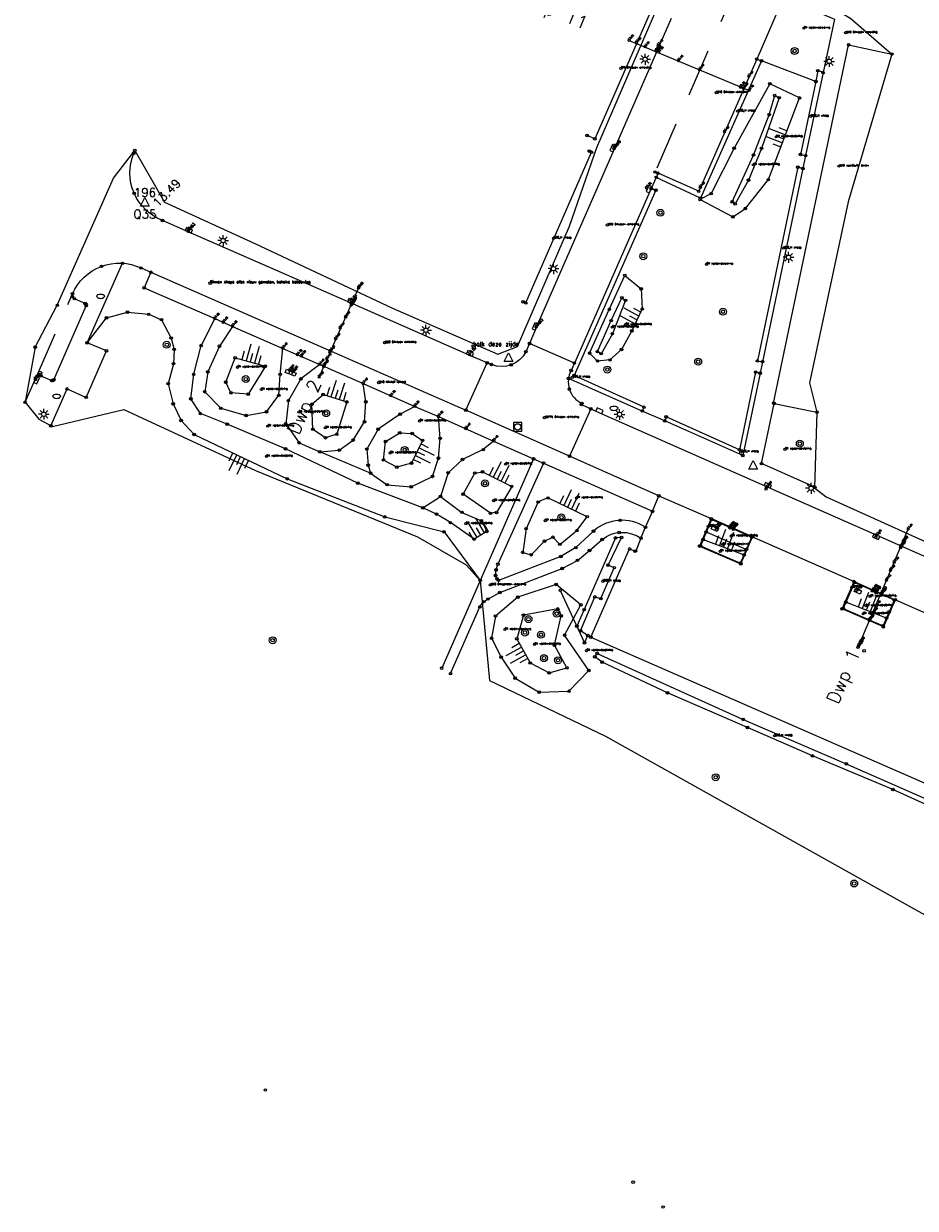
# Model space of a CAD drawing. Header units: metres. Extents: x 131067 to 131441, y 398248 to 398639.
# Tile 1 of 10: x 131067 to 131170, y 398248 to 398385. Entities that reach past the tile are written whole.
import ezdxf
from ezdxf.enums import TextEntityAlignment as Align

# ---------------------------------------------------------------- set-up
doc = ezdxf.new("R2010")
doc.units = ezdxf.units.M
doc.header["$MEASUREMENT"] = 0
doc.linetypes.add('DGN Style 2', pattern=[9.223424, 5.534055, -3.68937])
doc.linetypes.add('DGN Style 3', pattern=[12.912794, 9.223424, -3.68937])
for name, color, linetype, lineweight in [('DUMMY-LINE', 6, 'Continuous', 0), ('gg-knt-bovenkant onderkant talud', 7, 'Continuous', 0), ('gg-knt-verharding', 7, 'Continuous', 0), ('gg-knt-verharding nz', 7, 'DGN Style 2', 0), ('gg-kwrk-keermuur', 133, 'Continuous', 0), ('gg-kwrk-kunstwerk', 254, 'Continuous', 0), ('gt-grn-groengrens', 62, 'Continuous', 0), ('gt-symb-boom', 3, 'Continuous', 0), ('gt-symb-brandkraan', 4, 'Continuous', 0), ('gt-symb-kolk', 7, 'Continuous', 0), ('gt-symb-kolk center center', 7, 'Continuous', 0), ('gt-symb-lichtmast', 7, 'Continuous', 0), ('gt-symb-rioolschacht', 7, 'Continuous', 0), ('GT-SYMB-TALUD', 7, 'Continuous', 0), ('gt-symb-talud symbool', 7, 'Continuous', 0), ('gt-symb-waterafsluiter', 4, 'Continuous', 0), ('lm-lijn-dwarsprofiel', 40, 'DGN Style 3', 0), ('lm-text-dwarsprofiel Tilburg', 40, 'DGN Style 3', 0), ('LM-TEXT-HOOGTE BOVENKANT KOLK', 1, 'Continuous', 0), ('LM-TEXT-INSTROOM HOOGTE', 141, 'Continuous', 0), ('LM-TEXT-INSTROOM HOOGTE KEERMUUR', 30, 'Continuous', 0), ('LM-TEXT-MAAIVELDHOOGTE', 211, 'Continuous', 0), ('meetpunt', 252, 'Continuous', 0), ('OPMERKING', 2, 'Continuous', 0), ('PNTDESC', 3, 'Continuous', 0), ('PNTELEV', 5, 'Continuous', 0), ('PNTNO', 7, 'Continuous', 0), ('PNTS', 1, 'Continuous', 0), ('TOPO', 6, 'Continuous', 0)]:
    doc.layers.add(name, color=color, linetype=linetype, lineweight=lineweight)
doc.styles.add('PTXT', font='txt.shx', dxfattribs={"width": 0.75})
doc.styles.get("Standard").update_dxf_attribs({"font": 'txt.shx'})

# ---------------------------------------------------------------- blocks, each defined once
blk = doc.blocks.new('gg0-LMAST')
for p, q in [((-1.8, 1.7), (-4.5, 4.4)), ((-0.1, 2.5), (-0.1, 6.2)), ((1.7, 1.7), (4.4, 4.4)), ((-2.5, 0), (-6.3, 0)), ((-1.8, -1.8), (-4.5, -4.5)), ((-0.1, -2.5), (-0.1, -6.3)), ((4.4, -4.5), (1.7, -1.8)), ((2.5, 0), (6.2, 0))]:
    blk.add_line(p, q)
blk.add_circle((-0.1, 0), 2.5)
blk = doc.blocks.new('gg0-BOOM')
for radius in [4, 2]:
    blk.add_circle((0, 0), radius)
blk = doc.blocks.new('spt9')
blk.add_circle((0, 0), 1.5)
blk = doc.blocks.new('gg0-KOLK')
at = {"flags": 128}
blk.add_lwpolyline([(0, 0), (3.75, 0), (3.75, 4), (-3.75, 4), (-3.75, 0), (0, 0)], dxfattribs=at)
blk = doc.blocks.new('gg0-KOLKCC')
at = {"flags": 128}
blk.add_lwpolyline([(-3.75, 2), (3.75, 2), (3.75, -2), (-3.75, -2), (-3.75, 2)], close=True, dxfattribs=at)
blk = doc.blocks.new('SPT2')
blk.add_circle((0, 0), 2.5)
blk = doc.blocks.new('gg0-WAFSL')
for p, q in [((-5, -3.3), (0, 6.7)), ((0, 6.7), (5, -3.3)), ((5, -3.3), (-5, -3.3))]:
    blk.add_line(p, q)
blk = doc.blocks.new('SRVPNO3')
at = {"layer": 'PNTDESC', "style": 'PTXT'}
blk.add_attdef('DESC2', text='', height=10, dxfattribs=at).set_placement((0, -17.5), align=Align.CENTER)
at = {"layer": 'PNTELEV', "style": 'PTXT'}
blk.add_attdef('ELEV2', (15, -5), '', height=10, rotation=45, dxfattribs=at)
at = {"layer": 'PNTNO', "style": 'PTXT'}
blk.add_attdef('PT#', text='', height=10, dxfattribs=at).set_placement((0, 7.5), align=Align.CENTER)
blk = doc.blocks.new('gg0-BR')
at = {"extrusion": (0, 0, -1)}
for centre, radius, start, end in [((2.4, 0), 2.06, 287.5669, 72.4331), ((-6, -26.6), 30, 72.4331, 73.108), ((0, -6.9), 9.38, 73.108, 106.892), ((6, -26.6), 30, 106.892, 107.5669), ((-2.4, 0), 2.06, 107.5669, 252.433), ((-6, 26.6), 30, 286.892, 287.5669), ((6, 26.6), 30, 252.433, 253.1079)]:
    blk.add_arc(centre, radius, start, end, dxfattribs=at)
blk.add_arc((0, 6.9), 9.38, 253.108, 286.8921)
blk = doc.blocks.new('gg0-RS')
at = {"flags": 128}
blk.add_lwpolyline([(-5, -5), (5, -5), (5, 5), (-5, 5), (-5, -5)], close=True, dxfattribs=at)
blk.add_circle((0, 0), 3.75)
blk = doc.blocks.new('gg0-TALUD')
at = {"layer": 'gt-symb-talud symbool'}
for p, q in [((-10, -10), (-10, 0)), ((-5, -20), (-5, 0)), ((0, -10), (0, 0)), ((5, -20), (5, 0)), ((10, -10), (10, 0))]:
    blk.add_line(p, q, dxfattribs=at)

msp = doc.modelspace()

# ---------------------------------------------------------------- linework, layer by layer
at = {"layer": 'DUMMY-LINE', "flags": 128}
for points in [[(131070.5, 398352.82), (131077.01, 398367.53), (131079.45, 398370.74), (131082.89, 398364.76), (131093.33, 398359.98), (131109.25, 398352.49), (131121.41, 398347.16), (131123.68, 398348.05), (131129.68, 398361.98), (131132.84, 398371.08), (131139.39, 398386.23), (131142.89, 398395.34), (131150.99, 398410.1)], [(131153.19, 398391.45), (131162.19, 398385.97), (131166.95, 398381.88), (131161.91, 398364.78), (131157.42, 398343.84), (131158.29, 398340.47), (131158.01, 398331.72), (131159.34, 398330.67)], [(131067.95, 398347.98), (131070.5, 398352.82)], [(131067.95, 398347.98), (131066.77, 398341.61), (131068.38, 398339.67), (131069.93, 398338.81), (131078.19, 398340.76), (131093.39, 398333.73), (131112.13, 398326.05), (131117.74, 398322.83), (131119.37, 398321.01)], [(131159.34, 398330.67), (131175.56, 398323.35), (131187.19, 398317.97), (131187.97, 398318.62), (131187.64, 398318.65)], [(131119.37, 398321.01), (131120.46, 398309.43), (131133.84, 398302.99)], [(131133.84, 398302.99), (131171.37, 398282), (131180.55, 398271.72), (131182.14, 398269.4), (131193.08, 398279.13), (131190.12, 398287.29), (131195.91, 398295.32), (131202.42, 398310.4), (131214.63, 398303.57), (131226.07, 398296.65)]]:
    msp.add_lwpolyline(points, dxfattribs=at)
at = {"layer": 'gg-knt-bovenkant onderkant talud', "flags": 128}
for points in [[(131156.28, 398376.8), (131152.85, 398378.45), (131148.71, 398370.99), (131146.07, 398365.74), (131144.78, 398365.04), (131148.58, 398363.05), (131150.01, 398364.02), (131152.67, 398367.36), (131156.28, 398376.8)], [(131148.83, 398364.54), (131148.5, 398364.78), (131150.95, 398370.2), (131152.77, 398374.86), (131153.4, 398377.09), (131153.91, 398376.83), (131151.88, 398370.97), (131150.37, 398367.29), (131148.83, 398364.54)], [(131134.37, 398346.5), (131132.94, 398346.38), (131132.02, 398347.29), (131134.29, 398352.35), (131136.07, 398356.28), (131137.97, 398354.72), (131138.1, 398352.4), (131136.9, 398349.88), (131135.69, 398347.72), (131134.37, 398346.5)], [(131133.35, 398347.23), (131132.91, 398347.47), (131134.5, 398351.05), (131135.74, 398353.7), (131136.16, 398353.4), (131134.64, 398349.54), (131133.35, 398347.23)], [(131094.54, 398345.79), (131092.57, 398342.54), (131090.57, 398342.71), (131089.96, 398343.94), (131091.06, 398346.75), (131094.54, 398345.79)], [(131103.97, 398341.65), (131102.79, 398337.91), (131101.49, 398337.51), (131100.03, 398338.48), (131099.92, 398341.38), (131101.23, 398342.5), (131103.97, 398341.65)], [(131112.7, 398337.2), (131111.43, 398334.57), (131109.74, 398334.11), (131108.19, 398334.93), (131108.44, 398337.07), (131110.07, 398338.08), (131111.5, 398337.99), (131112.7, 398337.2)], [(131123.01, 398331.88), (131121.25, 398328.86), (131120.56, 398328.77), (131117.39, 398330.98), (131118.74, 398333.43), (131119.64, 398333.56), (131123.01, 398331.88)], [(131127.2, 398330.54), (131126.07, 398330.08), (131124.67, 398326.99), (131124.28, 398324.25), (131125.27, 398323.98), (131126.8, 398325.54), (131127.77, 398326), (131128.57, 398325.18), (131130.55, 398326.77), (131131.74, 398328.38), (131127.2, 398330.54)], [(131130.99, 398318.19), (131128.15, 398320.55), (131123.72, 398319.07), (131121.13, 398316.89), (131120.69, 398314.32), (131121.79, 398312.14), (131123.42, 398309.71), (131126.17, 398308.09), (131129.63, 398308.19), (131131.91, 398310.6), (131129.13, 398314.68), (131130.99, 398318.19)], [(131128.33, 398317.71), (131124.37, 398316.99), (131123.6, 398314.26), (131125.15, 398311.46), (131127.34, 398310.31), (131129.4, 398310.9), (131127.96, 398313.51), (131128.73, 398316.92), (131128.33, 398317.71)]]:
    msp.add_lwpolyline(points, close=True, dxfattribs=at)
for points in [[(131073.95, 398348.48), (131076.17, 398351.38), (131078.6, 398352.02), (131081.06, 398351.78)], [(131081.06, 398351.78), (131082.54, 398351.16)], [(131082.54, 398351.16), (131083.65, 398349.04), (131084.01, 398347.73), (131083.93, 398346.07), (131083.31, 398343.76), (131083.89, 398341.43), (131084.81, 398339.5), (131086.31, 398337.88), (131097.05, 398332.77), (131108.35, 398328.35), (131115.19, 398326.62), (131119.37, 398321.01)], [(131088.7, 398351.28), (131087.11, 398348.16)], [(131090.75, 398350.39), (131089.23, 398348.1), (131087.88, 398345.13), (131087.53, 398342.83), (131089.39, 398340.91), (131092.32, 398340.08), (131094.68, 398340.51), (131096.09, 398342.42), (131096.25, 398344.84), (131096.56, 398347.84)], [(131120.92, 398337.13), (131119.73, 398336.13), (131117.32, 398334.99), (131115.66, 398333.46), (131114.78, 398330.73), (131117.26, 398328.88), (131119.51, 398327.89), (131120.15, 398326.68), (131118.67, 398325.79), (131115.92, 398327.69), (131114.31, 398328.68), (131112.74, 398329.41), (131105.23, 398332.26), (131096.87, 398336.23), (131090.13, 398339.08), (131087.03, 398340.3), (131085.92, 398342.01), (131086.26, 398344.85), (131087.11, 398348.16)], [(131100.82, 398345.97), (131098.65, 398344.31), (131097.2, 398341.8), (131096.89, 398339.11), (131098.43, 398336.93), (131100.84, 398335.88), (131103.09, 398336.08), (131104.69, 398337.24), (131106.01, 398339.34), (131106.16, 398341.67), (131105.84, 398343.77)], [(131111.8, 398341.13), (131110.13, 398340.24), (131107.57, 398338.5), (131106.27, 398336.2), (131106.43, 398334.33), (131106.71, 398333.41), (131108.62, 398332.08), (131111.38, 398331.84), (131113.85, 398333.04), (131114.54, 398335.14), (131114.74, 398337.43), (131114.55, 398339.95)], [(131106.71, 398333.41), (131100.84, 398335.88)], [(131112.74, 398329.41), (131114.78, 398330.73)], [(131145.13, 398325.74), (131149.86, 398323.97)], [(131145.49, 398326.61), (131150.14, 398324.6)], [(131166.32, 398316.66), (131161.62, 398318.49)]]:
    msp.add_lwpolyline(points, dxfattribs=at)
at = {"layer": 'gg-knt-verharding', "flags": 128}
for points in [[(131151.83, 398416.3), (131149.48, 398410.88), (131149.53, 398410.85), (131141.19, 398391.73), (131139.98, 398388.93), (131132.61, 398372.07), (131131.72, 398372.45)], [(131154.42, 398388.44), (131160.31, 398385.91), (131158.99, 398379.73), (131156.98, 398370.13), (131156.66, 398368.64), (131151.99, 398346.3), (131151.72, 398344.98), (131149.71, 398335.46), (131140.7, 398339.45), (131138.1, 398340.6), (131129.57, 398344.36)], [(131125.89, 398350.28), (131134.88, 398370.91), (131141.48, 398386.03)], [(131158.04, 398331.78), (131151.88, 398334.51), (131153.36, 398341.48), (131153.28, 398341.5), (131161.95, 398382.94), (131166.95, 398381.88)], [(131124.63, 398353.09), (131132.25, 398370.52)], [(131132.25, 398370.52), (131131.95, 398370.66)], [(131069.76, 398338.88), (131071.62, 398343.15), (131073.84, 398342.18), (131076.17, 398347.55), (131073.95, 398348.48), (131078.04, 398357.68)], [(131081.32, 398356.64), (131080.53, 398354.85), (131088.7, 398351.28), (131090.75, 398350.39), (131096.56, 398347.84), (131100.82, 398345.97), (131105.84, 398343.77), (131111.8, 398341.13), (131114.55, 398339.95), (131120.92, 398337.13), (131125.54, 398335.07), (131126.69, 398334.58), (131139.27, 398329), (131140.01, 398330.79), (131129.7, 398335.37), (131117.72, 398340.69), (131120.17, 398346.18)], [(131124.63, 398353.09), (131124.33, 398353.22)], [(131125.89, 398350.28), (131125.08, 398348.4)], [(131130.25, 398346.15), (131125.08, 398348.4)], [(131132.14, 398340.85), (131129.7, 398335.37)], [(131153.36, 398341.48), (131158.29, 398340.47)], [(131125.54, 398335.07), (131114.92, 398310.87)], [(131126.69, 398334.58), (131121.42, 398322.88)], [(131140.01, 398330.79), (131146.06, 398328.15)], [(131138.48, 398327.15), (131139.3, 398328.99)], [(131139.3, 398328.99), (131139.27, 398329)], [(131137.95, 398325.89), (131138.48, 398327.15)], [(131150.85, 398326.06), (131162.57, 398320.87)], [(131132.16, 398314.45), (131136.64, 398324.65)], [(131136.64, 398324.65), (131137.26, 398324.38)], [(131179.04, 398313.61), (131167.34, 398318.77)], [(131132.16, 398314.45), (131183.19, 398292.13), (131187.76, 398302.54)]]:
    msp.add_lwpolyline(points, dxfattribs=at)
for points in [[(131154.42, 398388.44), (131151.32, 398381.3), (131144.62, 398366.01), (131139.92, 398368.09), (131139.72, 398367.62), (131139.14, 398366.33), (131130.25, 398346.15), (131129.89, 398345.29, 0.43522), (131131.12, 398341.48), (131131.06, 398341.36), (131132.14, 398340.85), (131133.07, 398340.43), (131152.53, 398331.82), (131165.21, 398326.24), (131183.99, 398317.93), (131186.64, 398316.76, 0.394579), (131194.56, 398320.07), (131220.38, 398379.2), (131221.3, 398381.23, 0.446995), (131219.89, 398385.17), (131218.82, 398385.66)], [(131125.08, 398348.4), (131124.65, 398347.46, -0.392634), (131120.66, 398345.97), (131120.17, 398346.18), (131118.11, 398347.07), (131104.37, 398353.09), (131085.61, 398361.32), (131082.65, 398362.62, -0.417373), (131079.33, 398370.41), (131079.45, 398370.74)], [(131066.77, 398341.61), (131067.94, 398344.24), (131068.04, 398344.46, -0.416268), (131068.61, 398344.67), (131069.87, 398344.13, 0.410686), (131070.11, 398344.22), (131073.83, 398352.78, 0.391633), (131073.72, 398353.04), (131072.47, 398353.59, -0.408238), (131072.25, 398354.16, -0.419999), (131080.18, 398357.14), (131081.32, 398356.64), (131117.72, 398340.69)], [(131138.48, 398327.15, 0.341457), (131132.46, 398326.7), (131130.41, 398324.8), (131128.69, 398323.77), (131121.49, 398321.01), (131121.31, 398321.2), (131121.15, 398321.58), (131121.2, 398322.24), (131121.42, 398322.88)], [(131115.95, 398310.23), (131119.32, 398317.94, -0.141762), (131120.27, 398318.86), (131121.64, 398319.61), (131128.84, 398322.39), (131130.6, 398323.33), (131132, 398324.47), (131133.45, 398325.75, -0.330888), (131137.95, 398325.89), (131137.34, 398324.41)]]:
    msp.add_lwpolyline(points, format="xyb", dxfattribs=at)
at = {"layer": 'gg-knt-verharding nz', "flags": 128}
for points in [[(131149.38, 398390.66), (131139.57, 398368.24)], [(131139.57, 398368.24), (131139.92, 398368.09)], [(131068.04, 398344.46), (131072.25, 398354.16)]]:
    msp.add_lwpolyline(points, dxfattribs=at)
at = {"layer": 'gg-kwrk-keermuur', "flags": 128}
for points in [[(131146.06, 398328.15), (131144.72, 398324.98), (131149.5, 398322.92), (131150.85, 398326.06), (131146.06, 398328.15)], [(131146.1, 398328.04), (131144.82, 398325.02), (131149.46, 398323.02), (131150.75, 398326.02), (131146.1, 398328.04)], [(131167.34, 398318.77), (131165.96, 398315.65), (131161.2, 398317.73), (131162.57, 398320.87), (131167.34, 398318.77)], [(131162.62, 398320.76), (131161.31, 398317.78), (131165.92, 398315.76), (131167.23, 398318.72), (131162.62, 398320.76)]]:
    msp.add_lwpolyline(points, close=True, dxfattribs=at)
at = {"layer": 'gg-kwrk-kunstwerk', "flags": 128}
for points in [[(131148.68, 398327.01), (131148.24, 398327.2), (131148.21, 398327.12), (131148.63, 398326.94), (131148.68, 398327.01)], [(131164.76, 398319.9), (131164.72, 398319.83), (131165.15, 398319.64), (131165.17, 398319.72), (131164.76, 398319.9)]]:
    msp.add_lwpolyline(points, close=True, dxfattribs=at)
at = {"layer": 'gt-grn-groengrens', "flags": 128}
for points in [[(131151.32, 398381.3), (131151.88, 398381.09), (131144.83, 398365.23), (131139.72, 398367.62)], [(131158.16, 398378.7), (131151.88, 398381.09)], [(131158.99, 398379.73), (131158.38, 398379.96), (131158.16, 398378.7), (131156.38, 398370.27), (131156.98, 398370.13)], [(131156.66, 398368.64), (131156.08, 398368.8), (131151.4, 398346.39), (131151.99, 398346.3)], [(131139.14, 398366.33), (131139.66, 398366.13), (131130.24, 398344.7)], [(131138.1, 398340.6), (131138.3, 398341.03), (131130.24, 398344.7)], [(131151.72, 398344.98), (131151.2, 398345.09), (131149.34, 398336.12), (131140.87, 398339.92), (131140.7, 398339.45)], [(131128.63, 398319.86), (131131.42, 398313.8)]]:
    msp.add_lwpolyline(points, dxfattribs=at)
for points in [[(131131.42, 398313.8), (131131.81, 398314.63), (131130.97, 398315.19), (131132.62, 398319.1), (131133.32, 398318.9), (131134.87, 398322.48), (131134.14, 398322.77), (131135.69, 398325.98), (131135.01, 398325.92), (131131.38, 398317.63), (131130.54, 398315.71), (131131.42, 398313.8)], [(131181.89, 398290.95), (131181.64, 398290.42), (131175.18, 398293.13), (131167.07, 398296.84), (131157.77, 398300.71), (131150.25, 398304), (131141.02, 398308.01), (131133.47, 398311.56), (131132.62, 398312.18), (131132.9, 398312.56), (131149.76, 398304.94), (131161.68, 398299.8), (131170.16, 398296.05), (131181.89, 398290.95)]]:
    msp.add_lwpolyline(points, close=True, dxfattribs=at)
at = {"layer": 'lm-lijn-dwarsprofiel', "linetype": 'Continuous'}
for p, q in [((131136.58, 398383.46), (131150.45, 398377.66)), ((131100.76, 398344.52), (131105.34, 398354.87)), ((131163.03, 398313.28), (131168.83, 398326.93))]:
    msp.add_line(p, q, dxfattribs=at)

# ---------------------------------------------------------------- block references
at = {"layer": 'gt-symb-boom', "xscale": 0.1, "yscale": 0.1, "zscale": 0.1}
for p in [(131155.7, 398382.23, 15.47), (131140.2, 398363.53, 15.3), (131138.21, 398358.5, 15.25), (131147.42, 398352.08, 15.73), (131083.15, 398348.26, 15.15), (131144.56, 398346.3, 15.97), (131092.28, 398344.29, 15.19), (131134.07, 398345.39, 15.93), (131101.57, 398340.33, 15.47), (131110.65, 398336.1, 15.26), (131156.31, 398336.82, 15.45), (131119.92, 398332.23, 15.3), (131128.76, 398328.3, 15.34), (131128.2, 398317.17, 14.96), (131124.95, 398316.53, 15.55), (131124.54, 398314.98, 16.99), (131126.39, 398314.73, 15.7), (131095.39, 398314.09, 15.41), (131126.74, 398312.02, 15.34), (131128.36, 398311.78, 14.75), (131146.59, 398298.25, 1.33), (131162.59, 398285.96, 1.49)]:
    msp.add_blockref('gg0-BOOM', p, dxfattribs=at)
at = {"layer": 'gt-symb-brandkraan', "xscale": 0.1, "yscale": 0.1, "zscale": 0.1}
for p in [(131075.5, 398353.87, 13.61), (131070.43, 398342.31, 13.6), (131134.82, 398340.92, 13.56)]:
    msp.add_blockref('gg0-BR', p, dxfattribs=at)
at = {"layer": 'gt-symb-kolk', "xscale": 0.1, "yscale": 0.1, "zscale": 0.1}
for p, rotation in [((131134.88, 398370.91, 13.34), 66.42135027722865), ((131139.08, 398366.18), 66.224), ((131085.61, 398361.32, 13.42), 336.3176293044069), ((131104.37, 398353.09, 13.4), 336.3244681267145), ((131125.89, 398350.28, 13.4), 66.4491291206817), ((131118.11, 398347.07, 13.41), 336.7033321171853), ((131067.94, 398344.24, 13.41), 245.8670573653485), ((131133.07, 398340.43, 13.38), 336.1383009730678), ((131152.53, 398331.82, 13.4), 336.2252088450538), ((131165.21, 398326.24, 13.43), 156.12)]:
    msp.add_blockref('gg0-KOLK', p, dxfattribs=dict(at, rotation=rotation))
at = {"layer": 'gt-symb-kolk center center'}
for p, xscale, yscale, zscale, rotation in [((131097.27, 398345.1, 13.27), 0.1, 0.1, 0.1, 338.3863462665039), ((131097.67, 398344.94, 13.28), 0.1, 0.1, 0.1, 158.3863462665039), ((131146.5, 398327, 13.29), 0.09999999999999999, 0.09999999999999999, 0.09999999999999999, 337.149638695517), ((131163.02, 398319.76, 13.3), 0.1, 0.1, 0.1, 336.4657845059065)]:
    msp.add_blockref('gg0-KOLKCC', p, dxfattribs=dict(at, xscale=xscale, yscale=yscale, zscale=zscale, rotation=rotation))
at = {"layer": 'gt-symb-lichtmast', "xscale": 0.1, "yscale": 0.1, "zscale": 0.1}
for p in [(131138.43, 398381.28, 17.48), (131159.71, 398381.02, 16.88), (131089.67, 398360.31, 18.91), (131155.01, 398358.38, 18.11), (131127.85, 398357.06, 17.58), (131113.11, 398349.93, 19.16), (131068.95, 398340.23, 17.34), (131135.48, 398340.21, 18.98), (131157.61, 398331.67, 18.92)]:
    msp.add_blockref('gg0-LMAST', p, dxfattribs=at)
at = {"layer": 'gt-symb-rioolschacht', "xscale": 0.1, "yscale": 0.1, "zscale": 0.1}
msp.add_blockref('gg0-RS', (131123.7, 398338.76, 13.52), dxfattribs=at)
at = {"layer": 'GT-SYMB-TALUD', "xscale": 0.1, "yscale": 0.1, "zscale": 0.1}
for p, rotation in [((131154.47, 398372.08), 249.0317331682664), ((131137.5, 398351.14), 241.9997807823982), ((131092.8, 398346.27), 164.5093472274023), ((131102.6, 398342.07), 162.6180536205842), ((131112.06, 398335.89), 64.24844083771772), ((131091.68, 398335.32), 334.5610513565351), ((131121.33, 398332.72), 153.342312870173), ((131129.47, 398329.46), 154.5116946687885), ((131119.41, 398326.24), 210.8917835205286), ((131147.49, 398324.86), 159.4873234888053), ((131163.98, 398317.57), 158.7691003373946), ((131124.37, 398312.86), 299.0182903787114)]:
    msp.add_blockref('gg0-TALUD', p, dxfattribs=dict(at, rotation=rotation))
at = {"layer": 'gt-symb-waterafsluiter'}
ref = msp.add_blockref('SRVPNO3', (131080.63, 398364.61, 13.49), dxfattribs=dict(at, xscale=0.1, yscale=0.1, zscale=0.1))
ref.add_attrib('PT#', '196', dxfattribs={"layer": 'PNTNO', "height": 1, "style": 'PTXT'}).set_placement((131080.63, 398365.36), align=Align.CENTER)
ref.add_attrib('ELEV2', '13.49', (131082.13, 398364.11), dxfattribs={"layer": 'PNTELEV', "height": 1, "rotation": 45, "style": 'PTXT'})
ref.add_attrib('DESC2', 'Q35', dxfattribs={"layer": 'PNTDESC', "height": 1, "style": 'PTXT'}).set_placement((131080.63, 398362.86), align=Align.CENTER)
at = {"layer": 'gt-symb-waterafsluiter', "xscale": 0.1, "yscale": 0.1, "zscale": 0.1}
for p in [(131080.63, 398364.61, 13.49), (131122.64, 398346.66, 13.56), (131150.9, 398334.22, 13.57)]:
    msp.add_blockref('gg0-WAFSL', p, dxfattribs=at)
at = {"layer": 'LM-TEXT-HOOGTE BOVENKANT KOLK', "xscale": 0.05, "yscale": 0.05, "zscale": 0.1}
for p in [(131134.83, 398370.94, 13.46), (131085.64, 398361.35, 13.53), (131104.38, 398353.14, 13.51), (131125.84, 398350.31, 13.53), (131118.13, 398347.1, 13.52), (131067.98, 398344.22, 13.53)]:
    msp.add_blockref('SPT2', p, dxfattribs=at)
at = {"layer": 'LM-TEXT-INSTROOM HOOGTE', "xscale": 0.05, "yscale": 0.05, "zscale": 0.1}
for p in [(131150.42, 398379.28, 13.31), (131147.61, 398372.88, 13.3), (131144.8, 398366.47, 13.32), (131138.6, 398366.39, 13.38), (131138.62, 398366.39, 13.35), (131088.7, 398351.28, 13.39), (131089.69, 398350.85, 13.39), (131090.75, 398350.39, 13.38), (131096.56, 398347.84, 13.4), (131098.26, 398347.09, 13.39), (131098.7, 398346.95, 13.39), (131100.82, 398345.97, 13.4), (131097.36, 398345.31, 13.27), (131097.76, 398345.16, 13.28), (131067.94, 398344.24, 13.41), (131105.84, 398343.77, 13.4), (131109.05, 398342.35, 13.39), (131111.8, 398341.13, 13.39), (131114.55, 398339.95, 13.39), (131117.72, 398338.55, 13.46), (131120.92, 398337.13, 13.45), (131152.41, 398331.57, 13.41), (131152.4, 398331.56, 13.44), (131146.7, 398326.94, 13.29), (131148.44, 398327.09, 13.37), (131165.09, 398325.99, 13.42), (131165.08, 398325.97, 13.45), (131162.79, 398319.83, 13.3), (131164.95, 398319.8, 13.39)]:
    msp.add_blockref('SPT2', p, dxfattribs=at)
at = {"layer": 'LM-TEXT-MAAIVELDHOOGTE', "xscale": 0.05, "yscale": 0.05, "zscale": 0.1}
for p in [(131136.58, 398383.46, 13.63), (131137.41, 398383.19, 13.58), (131137.43, 398383.16, 13.58), (131137.44, 398383.16, 13.54), (131139.94, 398382.89, 13.48), (131138.44, 398382.71, 13.51), (131139.73, 398382.34, 13.46), (131139.77, 398382.19, 13.46), (131139.79, 398382.16, 13.36), (131140.01, 398382.09, 13.38), (131142.29, 398381.1, 13.45), (131144.73, 398380.06, 13.4), (131149.45, 398378.05, 13.34), (131149.47, 398378.04, 13.33), (131149.79, 398377.91, 13.3), (131149.83, 398377.89, 13.21), (131150.45, 398377.66, 13.19), (131105.31, 398354.81, 13.56), (131105.33, 398354.84, 13.62), (131105.34, 398354.87, 13.62), (131104.46, 398352.83, 13.43), (131104.54, 398353.02, 13.39), (131104.56, 398353.06, 13.51), (131104.6, 398353.16, 13.52), (131103.83, 398351.47, 13.51), (131103.18, 398350.2, 13.54), (131102.67, 398348.96, 13.52), (131101.99, 398347.38, 13.43), (131102.07, 398347.56, 13.44), (131101.65, 398346.63, 13.42), (131100.76, 398344.52, 13.32), (131101.29, 398345.77, 13.4), (131101.33, 398345.87, 13.4), (131168.83, 398326.93, 13.61), (131168.25, 398325.44, 13.53), (131168.29, 398325.53, 13.54), (131167.96, 398324.81, 13.46), (131167.95, 398324.79, 13.48), (131168.04, 398325.01, 13.48), (131168.03, 398324.99, 13.46), (131167.21, 398323.09, 13.53), (131166.79, 398322.17, 13.52), (131166.32, 398321.03, 13.48), (131165.71, 398319.33, 13.11), (131165.73, 398319.37, 13.56), (131165.75, 398319.42, 13.56), (131165.76, 398319.45, 13.39), (131165.82, 398319.64, 13.42), (131165.82, 398319.63, 13.4), (131164.77, 398317.25, 13.53), (131165.12, 398318.02, 13.19), (131164.35, 398316.37, 13.54), (131164.36, 398316.43, 13.56), (131164.36, 398316.39, 13.56), (131164.39, 398316.46, 13.51), (131163.03, 398313.28, 14.02), (131163.11, 398313.47, 14.01), (131163.12, 398313.49, 13.83), (131163.28, 398313.83, 13.82), (131163.3, 398313.86, 13.61)]:
    msp.add_blockref('SPT2', p, dxfattribs=at)
at = {"layer": 'meetpunt', "xscale": 0.1, "yscale": 0.1, "zscale": 0.1}
for p in [(131161.95, 398382.94, 13.5), (131166.95, 398381.88), (131151.32, 398381.3, 13.25), (131151.88, 398381.09, 13.29), (131158.38, 398379.96, 13.44), (131158.99, 398379.73, 13.41), (131152.85, 398378.45, 13.26), (131158.16, 398378.7, 13.41), (131153.4, 398377.09, 13.17), (131153.91, 398376.83, 13.16), (131156.28, 398376.8, 13.4), (131152.77, 398374.86, 13.08), (131131.72, 398372.45), (131132.61, 398372.07, 13.56), (131079.45, 398370.74), (131131.95, 398370.66), (131132.25, 398370.52, 13.52), (131148.71, 398370.99, 13.21), (131151.88, 398370.97, 13.1), (131079.33, 398370.41, 13.42), (131150.95, 398370.2, 13.06), (131156.38, 398370.27, 13.41), (131156.98, 398370.13, 13.39), (131139.57, 398368.24), (131139.92, 398368.09, 13.31), (131156.08, 398368.8, 13.41), (131156.66, 398368.64, 13.41), (131139.72, 398367.62, 13.32), (131150.37, 398367.29, 13.11), (131152.67, 398367.36, 13.38), (131079.38, 398365.77, 13.43), (131139.14, 398366.33, 13.33), (131139.66, 398366.13, 13.38), (131144.62, 398366.01, 13.29), (131144.78, 398365.04, 13.37), (131144.83, 398365.23, 13.35), (131146.07, 398365.74, 13.26), (131148.5, 398364.78, 13.15), (131148.83, 398364.54, 13.14), (131150.01, 398364.02, 13.33), (131082.65, 398362.62, 13.42), (131148.58, 398363.05, 13.35), (131075.61, 398357.33, 13.47), (131078.04, 398357.68), (131080.18, 398357.14, 13.46), (131081.32, 398356.64, 13.43), (131136.07, 398356.28, 13.41), (131072.25, 398354.16, 13.43), (131080.53, 398354.85, 13.39), (131137.97, 398354.72, 13.48), (131070.5, 398352.82), (131072.24, 398353.83, 13.45), (131072.47, 398353.59, 13.45), (131073.72, 398353.04, 13.47), (131073.82, 398352.93, 13.48), (131073.83, 398352.78, 13.46), (131124.33, 398353.22), (131124.63, 398353.09, 13.52), (131135.74, 398353.7, 13.37), (131136.16, 398353.4, 13.36), (131076.17, 398351.38, 13.61), (131078.6, 398352.02, 13.59), (131081.06, 398351.78, 13.51), (131134.29, 398352.35, 13.35), (131138.1, 398352.4, 13.44), (131082.54, 398351.16, 13.53), (131134.5, 398351.05, 13.26), (131083.65, 398349.04, 13.59), (131134.64, 398349.54, 13.29), (131136.9, 398349.88, 13.4), (131067.95, 398347.98), (131073.95, 398348.48, 13.61), (131076.17, 398347.55, 13.58), (131084.01, 398347.73, 13.58), (131087.11, 398348.16, 13.36), (131089.23, 398348.1, 13.37), (131124.65, 398347.46, 13.51), (131125.08, 398348.4, 13.43), (131132.02, 398347.29, 13.39), (131132.91, 398347.47, 13.31), (131133.35, 398347.23, 13.32), (131135.69, 398347.72, 13.41), (131083.93, 398346.07, 13.51), (131091.06, 398346.75, 13.54), (131120.17, 398346.18, 13.43), (131120.66, 398345.97, 13.48), (131122.96, 398345.94, 13.51), (131130.25, 398346.15, 13.43), (131132.94, 398346.38, 13.37), (131134.37, 398346.5, 13.41), (131151.4, 398346.39, 13.39), (131151.99, 398346.3, 13.42), (131068.29, 398344.68, 13.4), (131068.61, 398344.67, 13.41), (131086.26, 398344.85, 13.21), (131087.88, 398345.13, 13.28), (131094.54, 398345.79, 13.51), (131096.25, 398344.84, 13.23), (131129.89, 398345.29, 13.48), (131130.24, 398344.7, 13.51), (131151.2, 398345.09, 13.41), (131151.72, 398344.98, 13.44), (131068.04, 398344.46, 13.41), (131069.87, 398344.13, 13.41), (131070, 398344.12, 13.43), (131070.11, 398344.22, 13.41), (131071.62, 398343.15, 13.6), (131083.31, 398343.76, 13.47), (131089.96, 398343.94, 13.53), (131098.65, 398344.31, 13.22), (131129.57, 398344.36, 13.52), (131129.67, 398343.12, 13.53), (131073.84, 398342.18, 13.57), (131085.92, 398342.01, 13.17), (131087.53, 398342.83, 13.19), (131090.57, 398342.71, 13.48), (131092.57, 398342.54, 13.5), (131096.09, 398342.42, 13.19), (131097.2, 398341.8, 13.19), (131101.23, 398342.5, 13.56), (131066.77, 398341.61), (131083.89, 398341.43, 13.51), (131089.39, 398340.91, 13.16), (131094.68, 398340.51, 13.15), (131099.92, 398341.38, 13.5), (131103.97, 398341.65, 13.57), (131106.16, 398341.67, 13.36), (131117.72, 398340.69, 13.41), (131131.06, 398341.36, 13.48), (131131.12, 398341.48, 13.52), (131132.14, 398340.85, 13.41), (131138.1, 398340.6, 13.56), (131138.3, 398341.03, 13.52), (131153.28, 398341.5, 13.53), (131153.36, 398341.48, 13.5), (131084.81, 398339.5, 13.5), (131087.03, 398340.3, 13.18), (131090.13, 398339.08, 13.16), (131092.32, 398340.08, 13.12), (131096.89, 398339.11, 13.17), (131106.01, 398339.34, 13.27), (131110.13, 398340.24, 13.39), (131140.7, 398339.45, 13.56), (131140.87, 398339.92, 13.52), (131069.76, 398338.88), (131086.31, 398337.88, 13.52), (131100.03, 398338.48, 13.53), (131102.79, 398337.91, 13.48), (131107.57, 398338.5, 13.31), (131110.07, 398338.08, 13.53), (131111.5, 398337.99, 13.58), (131098.43, 398336.93, 13.19), (131101.49, 398337.51, 13.48), (131104.69, 398337.24, 13.22), (131108.44, 398337.07, 13.44), (131112.7, 398337.2, 13.57), (131114.74, 398337.43, 13.36), (131096.87, 398336.23, 13.23), (131100.84, 398335.88, 13.16), (131103.09, 398336.08, 13.26), (131106.27, 398336.2, 13.25), (131108.19, 398334.93, 13.44), (131114.54, 398335.14, 13.24), (131117.32, 398334.99, 13.32), (131119.73, 398336.13, 13.42), (131125.54, 398335.07, 13.39), (131129.7, 398335.37, 13.42), (131149.34, 398336.12, 13.49), (131149.71, 398335.46, 13.58), (131106.43, 398334.33, 13.23), (131109.74, 398334.11, 13.51), (131111.43, 398334.57, 13.51), (131119.64, 398333.56, 13.57), (131126.69, 398334.58, 13.39), (131151.88, 398334.51, 13.58), (131097.05, 398332.77, 13.48), (131105.23, 398332.26, 13.18), (131106.71, 398333.41, 13.12), (131113.85, 398333.04, 13.17), (131115.66, 398333.46, 13.2), (131118.74, 398333.43, 13.53), (131108.62, 398332.08, 13.11), (131111.38, 398331.84, 13.11), (131117.39, 398330.98, 13.51), (131123.01, 398331.88, 13.54), (131140.01, 398330.79, 13.41), (131158.04, 398331.78, 13.6), (131114.78, 398330.73, 13.11), (131126.07, 398330.08, 13.55), (131127.2, 398330.54, 13.57), (131108.35, 398328.35, 13.49), (131112.74, 398329.41, 13.07), (131114.31, 398328.68, 13.24), (131117.26, 398328.88, 13.25), (131120.56, 398328.77, 13.53), (131121.25, 398328.86, 13.48), (131131.74, 398328.38, 13.58), (131139.27, 398329, 13.49), (131139.3, 398328.99), (131146.06, 398328.15, 13.38), (131115.92, 398327.69, 13.28), (131119.51, 398327.89, 13.38), (131120.15, 398326.68, 13.41), (131124.67, 398326.99, 13.55), (131130.55, 398326.77, 13.58), (131132.46, 398326.7, 13.51), (131135.54, 398327.96, 13.47), (131138.48, 398327.15, 13.53), (131146.1, 398328.04, 13.38), (131148.2, 398327.1, 13.3), (131148.23, 398327.18, 13.37), (131148.62, 398326.93, 13.3), (131148.67, 398327, 13.37), (131115.19, 398326.62, 13.49), (131118.67, 398325.79, 13.41), (131126.8, 398325.54, 13.55), (131127.77, 398326, 13.57), (131133.45, 398325.75, 13.52), (131135.01, 398325.92, 13.47), (131135.44, 398326.55, 13.51), (131135.69, 398325.98, 13.53), (131137.95, 398325.89, 13.54), (131145.13, 398325.74, 13.52), (131145.49, 398326.61, 13.1), (131150.75, 398326.02, 13.39), (131150.85, 398326.06, 13.39), (131124.28, 398324.25, 13.55), (131125.27, 398323.98, 13.56), (131128.57, 398325.18, 13.55), (131130.41, 398324.8, 13.54), (131132, 398324.47, 13.53), (131136.64, 398324.65, 13.52), (131137.26, 398324.38), (131137.34, 398324.41), (131144.72, 398324.98, 13.52), (131144.82, 398325.02, 13.51), (131149.86, 398323.97, 13.5), (131150.14, 398324.6, 13.09), (131121.42, 398322.88, 13.54), (131128.69, 398323.77, 13.52), (131130.6, 398323.33, 13.54), (131134.14, 398322.77, 13.64), (131149.46, 398323.02, 13.51), (131149.5, 398322.92, 13.51), (131121.15, 398321.58, 13.54), (131121.2, 398322.24, 13.53), (131121.31, 398321.2, 13.54), (131128.84, 398322.39, 13.55), (131134.87, 398322.48, 13.64), (131119.37, 398321.01), (131121.49, 398321.01, 13.55), (131128.15, 398320.55, 13.68), (131128.63, 398319.86, 13.73), (131162.57, 398320.87, 13.39), (131162.62, 398320.76, 13.39), (131164.74, 398319.88, 13.37), (131119.81, 398318.55, 13.57), (131120.27, 398318.86, 13.57), (131121.64, 398319.61, 13.57), (131123.72, 398319.07, 13.72), (131132.62, 398319.1, 13.63), (131133.32, 398318.9, 13.64), (131161.62, 398318.49, 13.46), (131164.71, 398319.8, 13.3), (131165.13, 398319.61, 13.3), (131165.16, 398319.69, 13.37), (131167.23, 398318.72, 13.39), (131167.34, 398318.77, 13.39), (131119.32, 398317.94, 13.56), (131128.33, 398317.71, 13.91), (131130.99, 398318.19, 13.67), (131131.38, 398317.63, 13.65), (131161.2, 398317.73, 13.5), (131161.31, 398317.78, 13.5), (131166.64, 398317.38, 13.12), (131121.13, 398316.89, 13.67), (131124.37, 398316.99, 13.99), (131128.73, 398316.92, 13.91), (131165.92, 398315.76, 13.46), (131166.32, 398316.66, 13.45), (131129.13, 398314.68, 13.91), (131130.54, 398315.71), (131130.97, 398315.19, 13.7), (131131.81, 398314.63, 13.63), (131132.16, 398314.45, 13.62), (131165.96, 398315.65, 13.47), (131120.69, 398314.32, 13.63), (131123.6, 398314.26, 13.97), (131127.96, 398313.51, 14.01), (131131.42, 398313.8, 13.72), (131121.79, 398312.14, 13.67), (131132.62, 398312.18, 0.1), (131132.9, 398312.56, 0.06), (131114.92, 398310.87, 13.59), (131125.15, 398311.46, 13.96), (131127.34, 398310.31, 13.99), (131129.4, 398310.9, 13.95), (131131.91, 398310.6, 13.8), (131133.47, 398311.56, 0.06), (131115.95, 398310.23, 13.59), (131123.42, 398309.71, 13.68), (131126.17, 398308.09, 13.67), (131129.63, 398308.19, 13.75), (131141.02, 398308.01, -0.03), (131149.76, 398304.94, -0.03), (131150.25, 398304, 0.01), (131157.77, 398300.71, -0.04), (131161.68, 398299.8, -0.12), (131167.07, 398296.84, -0.07)]:
    msp.add_blockref('spt9', p, dxfattribs=at)
at = {"layer": 'OPMERKING', "xscale": 0.1, "yscale": 0.1, "zscale": 0.1}
for p in [(131088.16, 398355.38), (131118.56, 398348.11)]:
    msp.add_blockref('spt9', p, dxfattribs=at)
at = {"layer": 'PNTS', "xscale": 0.1, "yscale": 0.1, "zscale": 0.1}
for p in [(131158.29, 398340.47), (131163.73, 398312.86), (131094.54, 398262.08), (131137.05, 398251.43), (131140.5, 398248.55)]:
    msp.add_blockref('spt9', p, dxfattribs=at)
at = {"layer": 'TOPO', "xscale": 0.05, "yscale": 0.05, "zscale": 0.1}
for p in [(131156.77, 398384.87), (131161.6, 398384.34), (131135.65, 398380.23), (131146.65, 398377.41), (131149.12, 398375.27), (131157.58, 398374.67), (131153.58, 398372.31), (131150.94, 398369.07), (131160.81, 398368.91), (131134.07, 398362.11), (131127.84, 398360.57), (131154.42, 398359.43), (131145.53, 398357.57), (131134.63, 398350.3), (131136.16, 398350.58), (131108.32, 398348.5), (131091.32, 398345.65), (131107.63, 398343.87), (131130.01, 398344.5), (131094.08, 398343.08), (131098.41, 398340.47), (131112.36, 398339.44), (131126.79, 398339.83), (131094.82, 398338.85), (131101.47, 398338.65), (131094.67, 398335.35), (131108.96, 398335.74), (131149.48, 398335.86), (131154.6, 398336.17), (131122.31, 398334.46), (131120.93, 398330.23), (131130.5, 398330.54), (131117.72, 398327.57), (131126.89, 398327.92), (131145.74, 398327.27), (131148.39, 398326.14), (131147.11, 398324.38), (131147.38, 398325.16), (131120.53, 398320.49), (131133.54, 398320.91), (131162.34, 398320.22), (131164.42, 398319.17), (131163.62, 398317.15), (131163.95, 398318.08), (131122.21, 398315.33), (131125.64, 398313.61), (131131.66, 398312.88), (131153.38, 398303.04)]:
    msp.add_blockref('SPT2', p, dxfattribs=at)

# ---------------------------------------------------------------- texts
at = {"layer": 'lm-text-dwarsprofiel Tilburg'}
for s, rotation, p in [('Dwp 11', 337.3006, (131131.4, 398384.64)), ('Dwp 2', 66.1286, (131101.06, 398343.79)), ('Dwp 1', 66.9848, (131163.3, 398312.68))]:
    msp.add_text(s, height=1.5, rotation=rotation, dxfattribs=at).set_placement(p, align=Align.RIGHT)
at = {"layer": 'LM-TEXT-HOOGTE BOVENKANT KOLK', "style": 'PTXT'}
for s, p in [('13.46', (131134.83, 398370.94)), ('13.53', (131085.64, 398361.35)), ('13.51', (131104.38, 398353.14)), ('13.53', (131125.84, 398350.31)), ('13.52', (131118.13, 398347.1)), ('13.53', (131067.98, 398344.22))]:
    msp.add_text(s, height=0.3, rotation=45, dxfattribs=at).set_placement(p)
at = {"layer": 'LM-TEXT-INSTROOM HOOGTE', "style": 'PTXT'}
for s, p in [('13.31', (131150.42, 398379.28)), ('13.30', (131147.61, 398372.88)), ('13.34', (131134.88, 398370.91)), ('13.38', (131138.6, 398366.39)), ('13.35', (131138.62, 398366.39)), ('13.32', (131144.8, 398366.47)), ('13.42', (131085.61, 398361.32)), ('13.39', (131088.7, 398351.28)), ('13.39', (131089.69, 398350.85)), ('13.38', (131090.75, 398350.39)), ('13.40', (131125.89, 398350.28)), ('13.40', (131096.56, 398347.84)), ('13.39', (131098.26, 398347.09)), ('13.39', (131098.7, 398346.95)), ('13.40', (131100.82, 398345.97)), ('13.41', (131067.94, 398344.24)), ('13.41', (131067.94, 398344.24)), ('13.27', (131097.27, 398345.1)), ('13.27', (131097.36, 398345.31)), ('13.28', (131097.67, 398344.94)), ('13.28', (131097.76, 398345.16)), ('13.40', (131105.84, 398343.77)), ('13.39', (131109.05, 398342.35)), ('13.39', (131111.8, 398341.13)), ('13.39', (131114.55, 398339.95)), ('13.46', (131117.72, 398338.55)), ('13.45', (131120.92, 398337.13)), ('13.40', (131152.53, 398331.82)), ('13.44', (131152.4, 398331.56)), ('13.41', (131152.41, 398331.57)), ('13.29', (131146.5, 398327)), ('13.29', (131146.7, 398326.94)), ('13.37', (131148.44, 398327.09)), ('13.43', (131165.21, 398326.24)), ('13.45', (131165.08, 398325.97)), ('13.42', (131165.09, 398325.99)), ('13.30', (131162.79, 398319.83)), ('13.30', (131163.02, 398319.76)), ('13.39', (131164.95, 398319.8))]:
    msp.add_text(s, height=0.2, rotation=45, dxfattribs=at).set_placement(p)
at = {"layer": 'LM-TEXT-INSTROOM HOOGTE KEERMUUR', "style": 'PTXT'}
for s, p in [('13.30', (131148.21, 398327.12)), ('13.37', (131148.24, 398327.2)), ('13.30', (131148.63, 398326.94)), ('13.37', (131148.68, 398327.01)), ('13.30', (131164.72, 398319.83)), ('13.37', (131164.76, 398319.9)), ('13.30', (131165.15, 398319.64)), ('13.37', (131165.17, 398319.72))]:
    msp.add_text(s, height=0.2, rotation=45, dxfattribs=at).set_placement(p)
at = {"layer": 'LM-TEXT-MAAIVELDHOOGTE', "style": 'PTXT'}
for s, p in [('13.63', (131136.58, 398383.46)), ('13.58', (131137.41, 398383.19)), ('13.58', (131137.43, 398383.16)), ('13.54', (131137.44, 398383.16)), ('13.51', (131138.44, 398382.71)), ('13.48', (131139.94, 398382.89)), ('13.46', (131139.73, 398382.34)), ('13.46', (131139.77, 398382.19)), ('13.36', (131139.79, 398382.16)), ('13.38', (131140.01, 398382.09)), ('13.45', (131142.29, 398381.1)), ('13.40', (131144.73, 398380.06)), ('13.34', (131149.45, 398378.05)), ('13.33', (131149.47, 398378.04)), ('13.30', (131149.79, 398377.91)), ('13.21', (131149.83, 398377.89)), ('13.19', (131150.45, 398377.66)), ('13.56', (131105.31, 398354.81)), ('13.62', (131105.33, 398354.84)), ('13.62', (131105.34, 398354.87)), ('13.43', (131104.46, 398352.83)), ('13.39', (131104.54, 398353.02)), ('13.51', (131104.56, 398353.06)), ('13.52', (131104.6, 398353.16)), ('13.51', (131103.83, 398351.47)), ('13.54', (131103.18, 398350.2)), ('13.52', (131102.67, 398348.96)), ('13.43', (131101.99, 398347.38)), ('13.44', (131102.07, 398347.56)), ('13.40', (131101.29, 398345.77)), ('13.40', (131101.33, 398345.87)), ('13.42', (131101.65, 398346.63)), ('13.32', (131100.76, 398344.52)), ('13.61', (131168.83, 398326.93)), ('13.46', (131168.03, 398324.99)), ('13.48', (131168.04, 398325.01)), ('13.53', (131168.25, 398325.44)), ('13.54', (131168.29, 398325.53)), ('13.48', (131167.95, 398324.79)), ('13.46', (131167.96, 398324.81)), ('13.52', (131166.79, 398322.17)), ('13.53', (131167.21, 398323.09)), ('13.48', (131166.32, 398321.03)), ('13.56', (131165.75, 398319.42)), ('13.39', (131165.76, 398319.45)), ('13.40', (131165.82, 398319.63)), ('13.42', (131165.82, 398319.64)), ('13.19', (131165.12, 398318.02)), ('13.11', (131165.71, 398319.33)), ('13.56', (131165.73, 398319.37)), ('13.53', (131164.77, 398317.25)), ('13.54', (131164.35, 398316.37)), ('13.56', (131164.36, 398316.43)), ('13.56', (131164.36, 398316.39)), ('13.51', (131164.39, 398316.46)), ('14.02', (131163.03, 398313.28)), ('14.01', (131163.11, 398313.47)), ('13.83', (131163.12, 398313.49)), ('13.82', (131163.28, 398313.83)), ('13.61', (131163.3, 398313.86))]:
    msp.add_text(s, height=0.2, rotation=45, dxfattribs=at).set_placement(p)
at = {"layer": 'OPMERKING', "style": 'PTXT'}
for s, height, p in [('Binnen shape alles nieuw gemeten, behalve bebouwing', 0.3, (131088.16, 398355.38)), ('kolk deze zijde', 0.5, (131118.56, 398348.11))]:
    msp.add_text(s, height=height, dxfattribs=at).set_placement(p)
at = {"layer": 'TOPO', "style": 'PTXT'}
for s, p in [('GR =groenvoorziening', (131156.77, 398384.87)), ('V230 OV=open verharding', (131161.6, 398384.34)), ('OTD OV=open verharding', (131135.65, 398380.23)), ('V210 OV=open verharding', (131146.65, 398377.41)), ('T000_H =haag', (131149.12, 398375.27)), ('T000_H =haag', (131157.58, 398374.67)), ('GR =groenvoorziening', (131153.58, 398372.31)), ('GR =groenvoorziening', (131150.94, 398369.07)), ('V240 =particulier terrein', (131160.81, 398368.91)), ('V220 OV=open verharding', (131134.07, 398362.11)), ('T000_H =haag', (131127.84, 398360.57)), ('T000_H =haag', (131154.42, 398359.43)), ('GR =groenvoorziening', (131145.53, 398357.57)), ('GR =groenvoorziening', (131134.63, 398350.3)), ('GR =groenvoorziening', (131136.16, 398350.58)), ('V220 OV=open verharding', (131108.32, 398348.5)), ('GR =groenvoorziening', (131091.32, 398345.65)), ('T000_H =haag', (131130.01, 398344.5)), ('GR =groenvoorziening', (131094.08, 398343.08)), ('V210 HV=half verhard', (131107.63, 398343.87)), ('GR =groenvoorziening', (131098.41, 398340.47)), ('GR =groenvoorziening', (131112.36, 398339.44)), ('V227RL OV=open verharding', (131126.79, 398339.83)), ('GR =groenvoorziening', (131094.82, 398338.85)), ('GR =groenvoorziening', (131101.47, 398338.65)), ('GR =groenvoorziening', (131094.67, 398335.35)), ('GR =groenvoorziening', (131108.96, 398335.74)), ('T000_H =haag', (131149.48, 398335.86)), ('GR =groenvoorziening', (131154.6, 398336.17)), ('GR =groenvoorziening', (131122.31, 398334.46)), ('GR =groenvoorziening', (131120.93, 398330.23)), ('GR =groenvoorziening', (131130.5, 398330.54)), ('GR =groenvoorziening', (131117.72, 398327.57)), ('GR =groenvoorziening', (131126.89, 398327.92)), ('BETON', (131145.74, 398327.27)), ('GR =groenvoorziening', (131148.39, 398326.14)), ('GR =groenvoorziening', (131147.11, 398324.38)), ('GR =groenvoorziening', (131147.38, 398325.16)), ('V230 GV=gesloten verharding', (131120.53, 398320.49)), ('T000_H =haag', (131133.54, 398320.91)), ('BETON', (131162.34, 398320.22)), ('GR =groenvoorziening', (131164.42, 398319.17)), ('GR =groenvoorziening', (131163.62, 398317.15)), ('GR =groenvoorziening', (131163.95, 398318.08)), ('GR =groenvoorziening', (131122.21, 398315.33)), ('GR =groenvoorziening', (131125.64, 398313.61)), ('GR =groenvoorziening', (131131.66, 398312.88)), ('T000_H =haag', (131153.38, 398303.04))]:
    msp.add_text(s, height=0.2, dxfattribs=at).set_placement(p)

doc.saveas('drawing.dxf')
